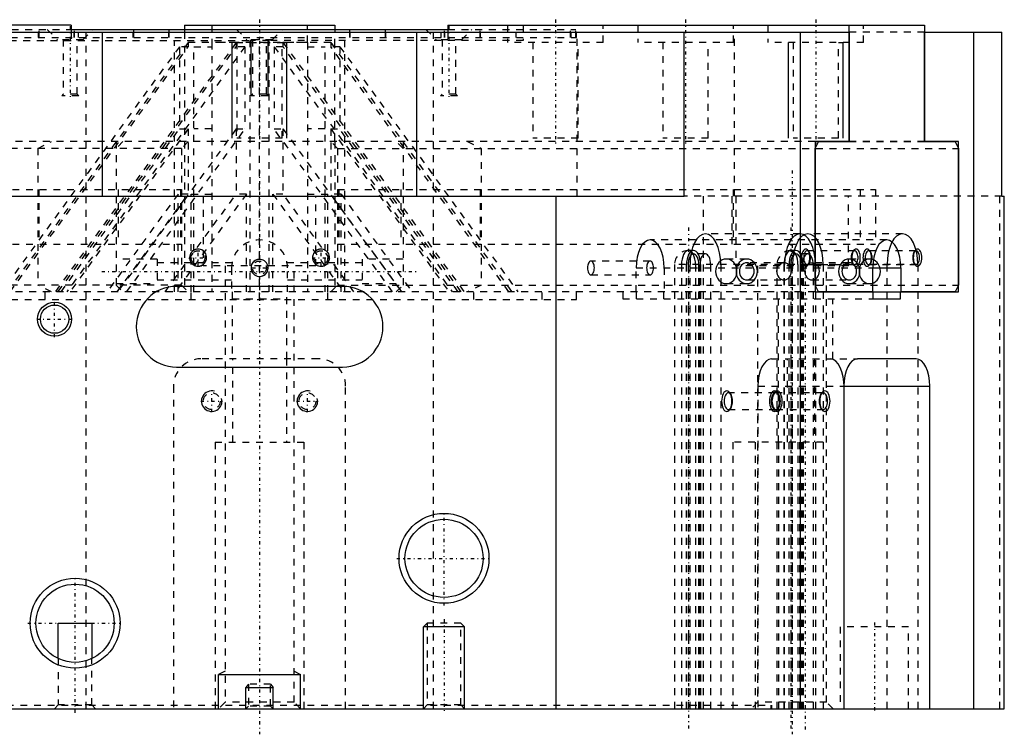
# Model space of a CAD drawing. Extents: x -109 to 109, y -4 to 101.
# Tile 2 of 2: x -35 to 109, y -4 to 101. Entities that reach past the tile are written whole.
import ezdxf

# ---------------------------------------------------------------- set-up
doc = ezdxf.new("R2010")
doc.units = 0
doc.linetypes.add('CENTER', pattern=[1.5, 0.45, -0.5, 0.05, -0.5])
doc.linetypes.add('DASHED', pattern=[2, 1, -1])
for name, color, linetype in [('AM_0', 7, 'CONTINUOUS'), ('AM_2', 5, 'CONTINUOUS'), ('AM_3', 6, 'DASHED'), ('AM_5', 3, 'CONTINUOUS'), ('AM_7', 4, 'CENTER')]:
    doc.layers.add(name, color=color, linetype=linetype)

msp = doc.modelspace()

# ---------------------------------------------------------------- linework, layer by layer
at = {"layer": 'AM_0'}
for p, q in [((-27.58, 100), (-97.3, 100)), ((-27.58, 100), (-27.58, 99)), ((-11, 100), (-11, 99.4)), ((-11, 100), (11, 100)), ((11, 100), (11, 99.4)), ((27.58, 100), (97.3, 100)), ((27.58, 100), (27.58, 99)), ((86.3, 83), (86.3, 100)), ((97.3, 100), (97.3, 83)), ((-86.3, 99), (86.3, 99)), ((-27.58, 99.4), (27.58, 99.4)), ((62.13, 75), (62.13, 99)), ((79.1, 99), (79.1, 0)), ((86.3, 99), (86.3, 83)), ((97.3, 99), (108.63, 99)), ((97.3, 83), (97.3, 99)), ((104.5, 99), (104.5, 0)), ((108.63, 75), (108.63, 99)), ((81.3, 82), (81.8, 83)), ((81.3, 83), (81.3, 61)), ((86.3, 83), (81.3, 83)), ((81.8, 83), (86.3, 83)), ((97.3, 83), (101.8, 83)), ((102.3, 83), (97.3, 83)), ((101.8, 83), (102.3, 82)), ((102.3, 61), (102.3, 83)), ((81.3, 62), (81.3, 82)), ((102.3, 82), (102.3, 62)), ((-62.13, 75), (62.13, 75)), ((43.37, 75), (43.37, 0)), ((108.63, 75), (109, 75)), ((109, 0), (109, 75)), ((89.75, 61), (89.75, 64.5)), ((93.85, 64.5), (93.85, 61)), ((81.8, 61), (81.3, 62)), ((102.3, 62), (101.8, 61)), ((12.15, 61.8), (-12.15, 61.8)), ((81.3, 61), (102.3, 61)), ((89.75, 61), (81.8, 61)), ((89.8, 60), (89.8, 61)), ((93.8, 60), (93.8, 61)), ((101.8, 61), (93.85, 61)), ((89.8, 60), (93.8, 60)), ((96.1, 51.2), (87.5, 51.2)), ((-12.15, 50), (12.15, 50)), ((85.54, 47.2), (85.52, 47.78)), ((85.5, 47.2), (85.5, 0)), ((85.54, 0), (85.54, 47.2)), ((98.1, 0), (98.1, 47.2)), ((-29.46, 12.5), (-24.54, 12.5)), ((-29.46, 7.33), (-29.46, 12.5)), ((-24.54, 12.5), (-24.54, 7.33)), ((-109, 0), (109, 0))]:
    msp.add_line(p, q, dxfattribs=at)
for points in [[(93.85, 64.5), (93.81, 65.3), (93.69, 66.07), (93.5, 66.78), (93.25, 67.4), (92.94, 67.91), (92.58, 68.29), (92.2, 68.52), (91.8, 68.6), (91.4, 68.52), (91.01, 68.29), (90.66, 67.91), (90.35, 67.4), (90.09, 66.78), (89.9, 66.07), (89.79, 65.3), (89.75, 64.5)], [(86.87, 65.09), (86.96, 65.03), (87.05, 65), (87.15, 65), (87.25, 65.04), (87.33, 65.12), (87.41, 65.23), (87.48, 65.37), (87.53, 65.53), (87.57, 65.71), (87.59, 65.9), (87.59, 66.1), (87.57, 66.29), (87.53, 66.47), (87.48, 66.63), (87.41, 66.77), (87.33, 66.88), (87.25, 66.96), (87.15, 67), (87.05, 67), (86.96, 66.97), (86.87, 66.9)], [(95.87, 65.09), (95.96, 65.03), (96.05, 65), (96.15, 65), (96.25, 65.04), (96.33, 65.12), (96.41, 65.23), (96.48, 65.37), (96.53, 65.53), (96.57, 65.71), (96.59, 65.9), (96.59, 66.1), (96.57, 66.29), (96.53, 66.47), (96.48, 66.63), (96.41, 66.77), (96.33, 66.88), (96.25, 66.96), (96.15, 67), (96.05, 67), (95.96, 66.97), (95.87, 66.9)], [(87.5, 51.2), (87.11, 51.12), (86.73, 50.9), (86.39, 50.53), (86.08, 50.03), (85.84, 49.42), (85.65, 48.73), (85.54, 47.98), (85.5, 47.2)], [(98.1, 47.2), (98.06, 47.98), (97.95, 48.73), (97.76, 49.42), (97.51, 50.03), (97.21, 50.53), (96.86, 50.9), (96.49, 51.12), (96.1, 51.2)]]:
    msp.add_lwpolyline(points, dxfattribs=at)
for points in [[(87.3, 67.25), (87.18, 67.23), (87.06, 67.15), (86.95, 67.04), (86.86, 66.88), (86.78, 66.69), (86.72, 66.48), (86.69, 66.24), (86.67, 66), (86.69, 65.76), (86.72, 65.52), (86.78, 65.31), (86.86, 65.12), (86.95, 64.96), (87.06, 64.85), (87.18, 64.77), (87.3, 64.75), (87.42, 64.77), (87.54, 64.85), (87.65, 64.96), (87.74, 65.12), (87.82, 65.31), (87.88, 65.52), (87.91, 65.76), (87.92, 66), (87.91, 66.24), (87.88, 66.48), (87.82, 66.69), (87.74, 66.88), (87.65, 67.04), (87.54, 67.15), (87.42, 67.23)], [(96.3, 67.25), (96.18, 67.23), (96.06, 67.15), (95.95, 67.04), (95.86, 66.88), (95.78, 66.69), (95.72, 66.48), (95.69, 66.24), (95.67, 66), (95.69, 65.76), (95.72, 65.52), (95.78, 65.31), (95.86, 65.12), (95.95, 64.96), (96.06, 64.85), (96.18, 64.77), (96.3, 64.75), (96.42, 64.77), (96.54, 64.85), (96.65, 64.96), (96.74, 65.12), (96.82, 65.31), (96.88, 65.52), (96.91, 65.76), (96.92, 66), (96.91, 66.24), (96.88, 66.48), (96.82, 66.69), (96.74, 66.88), (96.65, 67.04), (96.54, 67.15), (96.42, 67.23)]]:
    msp.add_lwpolyline(points, close=True, dxfattribs=at)
for centre, radius in [((-30, 57), 2.07), ((27, 22), 5.72), ((-27, 12.5), 5.72)]:
    msp.add_circle(centre, radius, dxfattribs=at)
for centre, start, end in [((-12.15, 55.9), 90, 270), ((12.15, 55.9), 270, 90)]:
    msp.add_arc(centre, 5.9, start, end, dxfattribs=at)
at = {"layer": 'AM_2'}
for p, q in [((-23, 75), (-23, 99)), ((-18.42, 99), (-18.42, 99.4)), ((-13.22, 99), (-13.22, 99.4)), ((13.22, 99), (13.22, 99.4)), ((18.42, 99), (18.42, 99.4)), ((23, 75), (23, 99)), ((89.75, 64.5), (93.85, 64.5)), ((85.54, 47.2), (98.1, 47.2))]:
    msp.add_line(p, q, dxfattribs=at)
at = {"layer": 'AM_3'}
for p, q in [((-7, 100), (-7, 97.5)), ((7, 97.5), (7, 100)), ((36.3, 100), (36.3, 97.5)), ((38.58, 100), (38.58, 97.8)), ((50.3, 97.5), (50.3, 100)), ((55.35, 100), (55.35, 97.5)), ((69.35, 97.5), (69.35, 100)), ((74.41, 100), (74.41, 97.5)), ((88.41, 97.5), (88.41, 100)), ((-46.41, 98.2), (46.41, 98.2)), ((-46.3, 99.4), (-27.58, 99.4)), ((-32.33, 98.2), (-32.33, 99)), ((-32.27, 98.2), (-32.27, 99.4)), ((-31.07, 99.4), (-29.57, 97.9)), ((-27.58, 99), (-27.58, 97.8)), ((-27.14, 98.2), (-27.14, 99)), ((-27.08, 98.2), (-27.08, 99.4)), ((-26.54, 99), (-26.54, 98.2)), ((-25.85, 97.9), (-24.35, 99.4)), ((-25.4, 99), (-25.4, 0)), ((-18.48, 98.2), (-18.48, 99)), ((-18.42, 98.2), (-18.42, 99)), ((-13.28, 98.2), (-13.28, 99)), ((-13.22, 98.2), (-13.22, 99)), ((-11, 99.4), (-11, 99)), ((-11, 99), (-11, 83)), ((-3.36, 99.4), (-1.86, 97.9)), ((0, 59.9), (0, 98.2)), ((1.86, 97.9), (3.36, 99.4)), ((11, 99.4), (11, 99)), ((11, 83), (11, 99)), ((13.22, 98.2), (13.22, 99)), ((13.28, 98.2), (13.28, 99)), ((18.42, 98.2), (18.42, 99)), ((18.48, 98.2), (18.48, 99)), ((24.35, 99.4), (25.85, 97.9)), ((25.4, 99), (25.4, 0)), ((26.54, 99), (26.54, 98.2)), ((27.08, 98.2), (27.08, 99.4)), ((27.14, 98.2), (27.14, 99)), ((27.58, 99.4), (46.3, 99.4)), ((27.58, 99), (27.58, 97.8)), ((29.57, 97.9), (31.07, 99.4)), ((32.27, 98.2), (32.27, 99.4)), ((32.33, 98.2), (32.33, 99)), ((37.54, 98.2), (37.54, 99)), ((45.5, 98.2), (45.5, 99.4)), ((45.61, 98.2), (45.61, 99)), ((46.3, 98.2), (46.3, 99.4)), ((46.41, 98.2), (46.41, 99)), ((46.49, 75), (46.49, 99)), ((69.49, 75), (69.49, 99)), ((97.3, 99), (86.3, 99)), ((-38.58, 97.8), (-1.43, 97.8)), ((-11.73, 96.87), (-37.8, 61)), ((-10.43, 97.47), (-36.93, 61)), ((-36.5, 61), (-10.43, 96.87)), ((-3.43, 97.47), (-29.93, 61)), ((-25.85, 97.9), (-29.57, 97.9)), ((-29.5, 61), (-3.43, 96.87)), ((-28.72, 97.9), (-28.72, 89.94)), ((-2.13, 96.87), (-28.2, 61)), ((-26.71, 89.94), (-26.71, 97.9)), ((-12.43, 61), (-12.43, 97.8)), ((-11.73, 96.87), (-11.73, 84.84)), ((-10.43, 96.87), (-11.73, 96.87)), ((-10.43, 97.47), (-10.43, 96.87)), ((-3.43, 97.47), (-10.43, 97.47)), ((-9.6, 61), (-9.6, 96.87)), ((-9.6, 96.87), (-7, 96.87)), ((7, 97.5), (-7, 97.5)), ((-7, 97.47), (-7, 61)), ((-3.43, 97.47), (-3.43, 96.87)), ((-3.43, 97.47), (3.43, 97.47)), ((-2.13, 96.87), (-3.43, 96.87)), ((-3.32, 97.5), (-3.32, 83.5)), ((-2.13, 96.87), (-2.13, 84.84)), ((1.86, 97.9), (-1.86, 97.9)), ((-1.43, 97.8), (-1.43, 61)), ((1.43, 97.8), (-1.43, 97.8)), ((-1.01, 97.9), (-1.01, 89.94)), ((1.01, 89.94), (1.01, 97.9)), ((38.58, 97.8), (1.43, 97.8)), ((1.43, 61), (1.43, 97.8)), ((3.43, 96.87), (2.13, 96.87)), ((2.13, 96.87), (2.13, 84.84)), ((2.13, 96.87), (28.2, 61)), ((3.32, 83.5), (3.32, 97.5)), ((3.43, 97.47), (3.43, 96.87)), ((10.43, 97.47), (3.43, 97.47)), ((3.43, 97.47), (29.93, 61)), ((29.5, 61), (3.43, 96.87)), ((7, 97.47), (7, 61)), ((7, 96.87), (9.6, 96.87)), ((9.6, 61), (9.6, 96.87)), ((10.43, 97.47), (36.93, 61)), ((10.43, 97.47), (10.43, 96.87)), ((11.73, 96.87), (10.43, 96.87)), ((36.5, 61), (10.43, 96.87)), ((11.73, 96.87), (11.73, 84.84)), ((11.73, 96.87), (37.8, 61)), ((12.43, 97.8), (12.43, 61)), ((29.57, 97.9), (25.85, 97.9)), ((26.71, 97.9), (26.71, 89.94)), ((28.72, 89.94), (28.72, 97.9)), ((50.3, 97.5), (36.3, 97.5)), ((39.98, 97.5), (39.98, 83.5)), ((46.62, 83.5), (46.62, 97.5)), ((69.35, 97.5), (55.35, 97.5)), ((59.03, 97.5), (59.03, 83.5)), ((65.68, 83.5), (65.68, 97.5)), ((88.41, 97.5), (74.41, 97.5)), ((78.08, 97.5), (78.08, 83.5)), ((84.73, 83.5), (84.73, 97.5)), ((-28.72, 89.94), (-28.96, 89.7)), ((-26.46, 89.7), (-28.96, 89.7)), ((-26.71, 89.94), (-28.72, 89.94)), ((-26.46, 89.7), (-26.71, 89.94)), ((-1.01, 89.94), (-1.25, 89.7)), ((1.25, 89.7), (-1.25, 89.7)), ((1.01, 89.94), (-1.01, 89.94)), ((1.25, 89.7), (1.01, 89.94)), ((26.71, 89.94), (26.46, 89.7)), ((28.96, 89.7), (26.46, 89.7)), ((28.72, 89.94), (26.71, 89.94)), ((28.96, 89.7), (28.72, 89.94)), ((-29.05, 61), (-11.73, 84.84)), ((-10.43, 84.84), (-27.75, 61)), ((-3.43, 84.84), (-20.75, 61)), ((-19.45, 61), (-2.13, 84.84)), ((-11.73, 84.84), (-10.43, 84.84)), ((-10.43, 84.84), (-10.43, 75.3)), ((-7, 84.84), (-9.6, 84.84)), ((-3.43, 84.84), (-3.43, 75.3)), ((-3.43, 84.84), (-2.13, 84.84)), ((19.45, 61), (2.13, 84.84)), ((2.13, 84.84), (3.43, 84.84)), ((3.43, 84.84), (3.43, 75.3)), ((3.43, 84.84), (20.75, 61)), ((9.6, 84.84), (7, 84.84)), ((10.43, 84.84), (10.43, 75.3)), ((10.43, 84.84), (11.73, 84.84)), ((10.43, 84.84), (27.75, 61)), ((29.05, 61), (11.73, 84.84)), ((81.3, 83), (-81.3, 83)), ((-32.43, 82), (-30.43, 83)), ((-20, 83), (-21, 82)), ((-21, 83), (-21, 61)), ((-10.43, 83), (-11.43, 82)), ((-11, 83), (-11, 61)), ((3.32, 83.5), (-3.32, 83.5)), ((11.43, 82), (10.43, 83)), ((11, 83), (11, 61)), ((21, 82), (20, 83)), ((21, 83), (21, 61)), ((30.43, 83), (32.43, 82)), ((46.62, 83.5), (39.98, 83.5)), ((65.68, 83.5), (59.03, 83.5)), ((84.73, 83.5), (78.08, 83.5)), ((86.3, 83), (97.3, 83)), ((97.3, 83), (86.3, 83)), ((-11.43, 82), (-102.3, 82)), ((-32.43, 82), (-32.43, 62)), ((-11.43, 82), (-11.43, 62)), ((11.43, 82), (102.3, 82)), ((11.43, 82), (11.43, 62)), ((32.43, 82), (32.43, 62)), ((-90.17, 76), (-11.43, 76)), ((-32.28, 76), (-32.28, 68)), ((-11.93, 75.3), (-22.32, 61)), ((-20.82, 61), (-10.43, 75.3)), ((-20.7, 76), (-20.7, 68)), ((-13.82, 61), (-3.43, 75.3)), ((-1.93, 75.3), (-12.32, 61)), ((-11.93, 61), (-11.93, 75.3)), ((-10.43, 75.3), (-11.93, 75.3)), ((-11.58, 76), (-11.58, 68)), ((-10, 61), (-10, 75.3)), ((-10, 75.3), (-7, 75.3)), ((-8.25, 75), (-8.25, 64.8)), ((-1.93, 75.3), (-3.43, 75.3)), ((-1.93, 61), (-1.93, 75.3)), ((1.93, 61), (1.93, 75.3)), ((3.43, 75.3), (1.93, 75.3)), ((1.93, 75.3), (12.32, 61)), ((13.82, 61), (3.43, 75.3)), ((7, 75.3), (10, 75.3)), ((8.25, 64.8), (8.25, 75)), ((10, 61), (10, 75.3)), ((11.93, 75.3), (10.43, 75.3)), ((20.82, 61), (10.43, 75.3)), ((11.43, 76), (90.17, 76)), ((11.58, 76), (11.58, 68)), ((11.93, 61), (11.93, 75.3)), ((11.93, 75.3), (22.32, 61)), ((20.7, 76), (20.7, 68)), ((32.28, 76), (32.28, 68)), ((108.63, 75), (62.13, 75)), ((64.92, 75), (64.92, 0)), ((69.17, 68), (69.17, 76)), ((69.32, 76), (69.32, 68)), ((69.69, 75), (69.69, 64.8)), ((86.19, 64.8), (86.19, 75)), ((87.92, 76), (87.92, 68)), ((90.17, 76), (90.17, 68)), ((108.29, 75), (108.29, 0)), ((79.1, 69.5), (65.25, 69.5)), ((94.1, 69.5), (80.25, 69.5)), ((-90.17, 68), (-11.43, 68)), ((11.43, 68), (90.17, 68)), ((91.8, 68.6), (57.16, 68.6)), ((63.51, 67.05), (62.78, 67.05)), ((65.25, 66.55), (63.51, 66.55)), ((78.51, 67.05), (77.78, 67.05)), ((80.25, 66.55), (78.51, 66.55)), ((87.09, 67.01), (80.15, 67.01)), ((80.44, 66.82), (80.3, 67.02)), ((86.94, 67.02), (86.8, 66.82)), ((96.09, 67.01), (89.15, 67.01)), ((89.44, 66.82), (89.3, 67.02)), ((95.94, 67.02), (95.8, 66.82)), ((-15, 65.8), (-21, 65.8)), ((-15, 65.8), (-15, 62.2)), ((-4.03, 65.25), (-15, 65.25)), ((15, 65.25), (4.03, 65.25)), ((21, 65.8), (15, 65.8)), ((15, 65.8), (15, 62.2)), ((57.16, 65.51), (48.5, 65.51)), ((96.35, 65), (60.73, 65)), ((60.73, 65), (60.73, 0)), ((61.75, 65), (61.75, 0)), ((62.49, 0), (62.49, 65)), ((62.74, 65), (62.74, 0)), ((63, 0), (63, 65)), ((63.8, 65), (63.8, 0)), ((64.29, 0), (64.29, 65)), ((64.47, 0), (64.47, 65)), ((64.54, 65), (64.54, 0)), ((66.02, 65), (66.02, 0)), ((67.5, 65), (67.5, 0)), ((71.31, 65.8), (68.31, 65.8)), ((76.79, 65.25), (71.31, 65.25)), ((75.73, 65), (75.73, 0)), ((76.75, 65), (76.75, 0)), ((76.85, 0), (76.85, 65)), ((77.49, 0), (77.49, 65)), ((77.74, 65), (77.74, 0)), ((78, 0), (78, 65)), ((78.8, 65), (78.8, 0)), ((79.29, 0), (79.29, 65)), ((79.47, 0), (79.47, 65)), ((79.54, 65), (79.54, 0)), ((80.15, 64.99), (87.09, 64.99)), ((80.3, 64.98), (80.44, 65.18)), ((86.31, 65.25), (80.83, 65.25)), ((81.02, 65), (81.02, 0)), ((81.35, 65), (81.35, 0)), ((82.5, 65), (82.5, 0)), ((89.31, 65.8), (86.31, 65.8)), ((86.8, 65.18), (86.94, 64.98)), ((89.15, 64.99), (96.09, 64.99)), ((89.3, 64.98), (89.44, 65.18)), ((91.85, 0), (91.85, 65)), ((95.8, 65.18), (95.94, 64.98)), ((96.35, 65), (96.35, 0)), ((8.25, 64.8), (-8.25, 64.8)), ((-5.05, 64.8), (-5.05, 0.95)), ((-4.1, 64.5), (-4.1, 61)), ((4.1, 61), (4.1, 64.5)), ((5.05, 0.95), (5.05, 64.8)), ((48.5, 63.49), (57.16, 63.49)), ((55.11, 61), (55.11, 64.5)), ((55.11, 64.5), (89.75, 64.5)), ((59.21, 64.5), (59.21, 61)), ((86.19, 64.8), (69.69, 64.8)), ((72.89, 64.8), (72.89, 0.95)), ((83, 0.95), (83, 64.8)), ((-11.43, 62), (-102.3, 62)), ((-30.43, 61), (-32.43, 62)), ((-21, 62.2), (-15, 62.2)), ((-21, 62), (-20, 61)), ((-15, 62.75), (-4.1, 62.75)), ((-11.43, 62), (-10.43, 61)), ((4.1, 62.75), (15, 62.75)), ((10.43, 61), (11.43, 62)), ((11.43, 62), (102.3, 62)), ((15, 62.2), (21, 62.2)), ((20, 61), (21, 62)), ((32.43, 62), (30.43, 61)), ((68.31, 62.2), (71.31, 62.2)), ((71.31, 62.75), (76.76, 62.75)), ((80.86, 62.75), (86.31, 62.75)), ((86.31, 62.2), (89.31, 62.2)), ((81.3, 61), (-81.3, 61)), ((-31.37, 59.9), (-31.37, 61)), ((-10, 59.9), (-10, 61)), ((-4, 61), (-4, 51.2)), ((4, 51.2), (4, 61)), ((10, 59.9), (10, 61)), ((31.37, 59.9), (31.37, 61)), ((41.37, 59.9), (41.37, 61)), ((46.37, 59.9), (46.37, 61)), ((53.16, 61), (53.16, 60)), ((55.16, 60), (55.16, 61)), ((59.16, 60), (59.16, 61)), ((-46.37, 59.9), (46.37, 59.9)), ((-4, 60), (4, 60)), ((53.16, 60), (89.8, 60)), ((75.89, 60), (75.89, 39)), ((83.89, 51.2), (83.89, 60)), ((8.6, 51.2), (-8.6, 51.2)), ((-3.93, 39), (-3.93, 51.2)), ((3.93, 51.2), (3.93, 39)), ((74.94, 51.2), (87.5, 51.2)), ((77.28, 39), (77.28, 51.2)), ((81.21, 51.2), (81.21, 39)), ((-12.6, 47.2), (-12.6, 0)), ((12.6, 0), (12.6, 47.2)), ((75.51, 46.23), (68.61, 46.23)), ((68.97, 46), (68.81, 46.22)), ((72.94, 47.2), (72.94, 0)), ((72.94, 47.2), (85.5, 47.2)), ((75.31, 46.22), (75.15, 46)), ((82.51, 46.23), (75.61, 46.23)), ((75.97, 46), (75.81, 46.22)), ((82.31, 46.22), (82.15, 46)), ((68.61, 43.77), (75.51, 43.77)), ((68.81, 43.78), (68.97, 44)), ((75.15, 44), (75.31, 43.78)), ((75.61, 43.77), (82.51, 43.77)), ((75.81, 43.78), (75.97, 44)), ((82.15, 44), (82.31, 43.78)), ((-6.5, 39), (6.5, 39)), ((-6.5, 39), (-6.5, 0)), ((6.5, 39), (6.5, 0)), ((69.28, 39), (69.28, 0)), ((82.49, 39), (69.28, 39)), ((72.53, 39), (72.53, 0)), ((75.99, 0), (75.99, 39)), ((79.03, 39), (79.03, 0)), ((82.49, 39), (82.49, 0)), ((24.54, 12.5), (24.54, 0.54)), ((29.46, 12.5), (24.54, 12.5)), ((29.46, 0.54), (29.46, 12.5)), ((85, 12), (85, 0)), ((95, 12), (85, 12)), ((95, 0), (95, 12)), ((-29.46, 7.33), (-29.46, 0.54)), ((-24.54, 0.54), (-24.54, 7.33)), ((-1.62, 3.6), (-1.62, 0.38)), ((1.62, 3.6), (-1.62, 3.6)), ((1.62, 0.38), (1.62, 3.6)), ((-75, 0.5), (75, 0.5)), ((-29.46, 0.54), (-30, 0)), ((-24.54, 0.54), (-29.46, 0.54)), ((-24, 0), (-24.54, 0.54)), ((-5.05, 0.95), (-6, 0)), ((5.05, 0.95), (-5.05, 0.95)), ((-1.62, 0.38), (-2, 0)), ((1.62, 0.38), (-1.62, 0.38)), ((2, 0), (1.62, 0.38)), ((6, 0), (5.05, 0.95)), ((24.54, 0.54), (24, 0)), ((29.46, 0.54), (24.54, 0.54)), ((30, 0), (29.46, 0.54)), ((72.89, 0.95), (71.94, 0)), ((83, 0.95), (72.89, 0.95)), ((74.9, 0), (74.9, 0.5)), ((75, 0), (75, 0.5)), ((83.94, 0), (83, 0.95))]:
    msp.add_line(p, q, dxfattribs=at)
for points in [[(67.5, 65), (67.45, 65.88), (67.32, 66.72), (67.12, 67.5), (66.84, 68.18), (66.5, 68.74), (66.11, 69.16), (65.69, 69.41), (65.25, 69.5), (64.81, 69.41), (64.39, 69.16), (64, 68.74), (63.66, 68.18), (63.38, 67.5), (63.17, 66.72), (63.04, 65.88), (63, 65)], [(81.35, 65), (81.31, 65.88), (81.18, 66.72), (80.97, 67.5), (80.69, 68.18), (80.35, 68.74), (79.96, 69.16), (79.54, 69.41), (79.1, 69.5), (78.66, 69.41), (78.24, 69.16), (77.85, 68.74), (77.51, 68.18), (77.23, 67.5), (77.02, 66.72), (76.9, 65.88), (76.85, 65)], [(82.5, 65), (82.45, 65.88), (82.32, 66.72), (82.12, 67.5), (81.84, 68.18), (81.5, 68.74), (81.11, 69.16), (80.69, 69.41), (80.25, 69.5), (79.81, 69.41), (79.39, 69.16), (79, 68.74), (78.66, 68.18), (78.38, 67.5), (78.17, 66.72), (78.04, 65.88), (78, 65)], [(96.35, 65), (96.31, 65.88), (96.18, 66.72), (95.97, 67.5), (95.69, 68.18), (95.35, 68.74), (94.96, 69.16), (94.54, 69.41), (94.1, 69.5), (93.66, 69.41), (93.24, 69.16), (92.85, 68.74), (92.51, 68.18), (92.23, 67.5), (92.02, 66.72), (91.9, 65.88), (91.85, 65)], [(59.21, 64.5), (59.17, 65.3), (59.05, 66.07), (58.86, 66.78), (58.61, 67.4), (58.3, 67.91), (57.94, 68.29), (57.56, 68.52), (57.16, 68.6), (56.76, 68.52), (56.37, 68.29), (56.02, 67.91), (55.71, 67.4), (55.45, 66.78), (55.26, 66.07), (55.15, 65.3), (55.11, 64.5)], [(63.8, 65), (63.78, 65.4), (63.72, 65.78), (63.63, 66.14), (63.5, 66.45), (63.35, 66.7), (63.17, 66.89), (62.98, 67.01), (62.78, 67.05), (62.58, 67.01), (62.39, 66.89), (62.21, 66.7), (62.05, 66.45), (61.93, 66.14), (61.83, 65.78), (61.77, 65.4), (61.75, 65)], [(64.54, 65), (64.52, 65.4), (64.46, 65.78), (64.37, 66.14), (64.24, 66.45), (64.08, 66.7), (63.91, 66.89), (63.71, 67.01), (63.51, 67.05), (63.31, 67.01), (63.12, 66.89), (62.94, 66.7), (62.79, 66.45), (62.66, 66.14), (62.57, 65.78), (62.51, 65.4), (62.49, 65)], [(64.29, 65), (64.27, 65.3), (64.23, 65.59), (64.16, 65.86), (64.06, 66.1), (63.94, 66.29), (63.81, 66.43), (63.67, 66.52), (63.51, 66.55), (63.36, 66.52), (63.22, 66.43), (63.08, 66.29), (62.97, 66.1), (62.87, 65.86), (62.8, 65.59), (62.75, 65.3), (62.74, 65)], [(66.02, 65), (66.01, 65.3), (65.96, 65.59), (65.89, 65.86), (65.79, 66.1), (65.68, 66.29), (65.54, 66.43), (65.4, 66.52), (65.25, 66.55), (65.09, 66.52), (64.95, 66.43), (64.82, 66.29), (64.7, 66.1), (64.6, 65.86), (64.53, 65.59), (64.49, 65.3), (64.47, 65)], [(78.8, 65), (78.78, 65.4), (78.72, 65.78), (78.63, 66.14), (78.5, 66.45), (78.35, 66.7), (78.17, 66.89), (77.98, 67.01), (77.78, 67.05), (77.58, 67.01), (77.39, 66.89), (77.21, 66.7), (77.05, 66.45), (76.93, 66.14), (76.83, 65.78), (76.77, 65.4), (76.75, 65)], [(79.54, 65), (79.52, 65.4), (79.46, 65.78), (79.37, 66.14), (79.24, 66.45), (79.08, 66.7), (78.91, 66.89), (78.71, 67.01), (78.51, 67.05), (78.31, 67.01), (78.12, 66.89), (77.94, 66.7), (77.79, 66.45), (77.66, 66.14), (77.57, 65.78), (77.51, 65.4), (77.49, 65)], [(79.29, 65), (79.27, 65.3), (79.23, 65.59), (79.16, 65.86), (79.06, 66.1), (78.94, 66.29), (78.81, 66.43), (78.67, 66.52), (78.51, 66.55), (78.36, 66.52), (78.22, 66.43), (78.08, 66.29), (77.97, 66.1), (77.87, 65.86), (77.8, 65.59), (77.75, 65.3), (77.74, 65)], [(81.02, 65), (81.01, 65.3), (80.96, 65.59), (80.89, 65.86), (80.79, 66.1), (80.68, 66.29), (80.54, 66.43), (80.4, 66.52), (80.25, 66.55), (80.09, 66.52), (79.95, 66.43), (79.82, 66.29), (79.7, 66.1), (79.6, 65.86), (79.53, 65.59), (79.49, 65.3), (79.47, 65)], [(86.87, 66.9), (86.78, 66.8), (86.71, 66.66), (86.65, 66.49), (86.61, 66.3), (86.59, 66.1), (86.59, 65.9), (86.61, 65.7), (86.65, 65.51), (86.71, 65.34), (86.78, 65.2), (86.87, 65.09)], [(95.87, 66.9), (95.78, 66.8), (95.71, 66.66), (95.65, 66.49), (95.61, 66.3), (95.59, 66.1), (95.59, 65.9), (95.61, 65.7), (95.65, 65.51), (95.71, 65.34), (95.78, 65.2), (95.87, 65.09)], [(75.77, 64.5), (75.7, 64.26), (75.68, 64.02), (75.69, 63.77), (75.75, 63.53), (75.85, 63.32), (75.99, 63.12), (76.15, 62.96), (76.34, 62.85), (76.55, 62.77), (76.76, 62.75), (76.97, 62.77), (77.18, 62.85), (77.36, 62.96), (77.53, 63.12), (77.66, 63.32), (77.76, 63.53), (77.82, 63.77), (77.84, 64.02), (77.82, 64.26), (77.75, 64.5)], [(79.87, 64.5), (79.8, 64.26), (79.78, 64.02), (79.79, 63.77), (79.85, 63.53), (79.95, 63.32), (80.09, 63.12), (80.25, 62.96), (80.44, 62.85), (80.65, 62.77), (80.86, 62.75), (81.07, 62.77), (81.28, 62.85), (81.46, 62.96), (81.63, 63.12), (81.76, 63.32), (81.86, 63.53), (81.92, 63.77), (81.94, 64.02), (81.92, 64.26), (81.85, 64.5)], [(74.94, 51.2), (74.55, 51.12), (74.18, 50.9), (73.83, 50.53), (73.53, 50.03), (73.28, 49.42), (73.09, 48.73), (72.98, 47.98), (72.94, 47.2)], [(85.52, 47.78), (85.42, 48.57), (85.24, 49.3), (85, 49.95), (84.69, 50.48), (84.33, 50.87), (83.95, 51.12), (83.54, 51.2)]]:
    msp.add_lwpolyline(points, dxfattribs=at)
for points in [[(79.94, 67.25), (79.82, 67.23), (79.7, 67.15), (79.59, 67.04), (79.5, 66.88), (79.42, 66.69), (79.36, 66.48), (79.32, 66.24), (79.31, 66), (79.32, 65.76), (79.36, 65.52), (79.42, 65.31), (79.5, 65.12), (79.59, 64.96), (79.7, 64.85), (79.82, 64.77), (79.94, 64.75), (80.06, 64.77), (80.18, 64.85), (80.28, 64.96), (80.38, 65.12), (80.46, 65.31), (80.51, 65.52), (80.55, 65.76), (80.56, 66), (80.55, 66.24), (80.51, 66.48), (80.46, 66.69), (80.38, 66.88), (80.28, 67.04), (80.18, 67.15), (80.06, 67.23)], [(80.15, 67.01), (80.05, 66.99), (79.96, 66.93), (79.87, 66.84), (79.79, 66.71), (79.73, 66.56), (79.68, 66.39), (79.65, 66.2), (79.65, 66), (79.65, 65.8), (79.68, 65.61), (79.73, 65.44), (79.79, 65.29), (79.87, 65.16), (79.96, 65.07), (80.05, 65.01), (80.15, 64.99), (80.25, 65.01), (80.34, 65.07), (80.43, 65.16), (80.5, 65.29), (80.57, 65.44), (80.61, 65.61), (80.64, 65.8), (80.65, 66), (80.64, 66.2), (80.61, 66.39), (80.57, 66.56), (80.5, 66.71), (80.43, 66.84), (80.34, 66.93), (80.25, 66.99)], [(88.94, 67.25), (88.82, 67.23), (88.7, 67.15), (88.59, 67.04), (88.5, 66.88), (88.42, 66.69), (88.36, 66.48), (88.32, 66.24), (88.31, 66), (88.32, 65.76), (88.36, 65.52), (88.42, 65.31), (88.5, 65.12), (88.59, 64.96), (88.7, 64.85), (88.82, 64.77), (88.94, 64.75), (89.06, 64.77), (89.18, 64.85), (89.28, 64.96), (89.38, 65.12), (89.46, 65.31), (89.51, 65.52), (89.55, 65.76), (89.56, 66), (89.55, 66.24), (89.51, 66.48), (89.46, 66.69), (89.38, 66.88), (89.28, 67.04), (89.18, 67.15), (89.06, 67.23)], [(89.15, 67.01), (89.05, 66.99), (88.96, 66.93), (88.87, 66.84), (88.79, 66.71), (88.73, 66.56), (88.68, 66.39), (88.65, 66.2), (88.65, 66), (88.65, 65.8), (88.68, 65.61), (88.73, 65.44), (88.79, 65.29), (88.87, 65.16), (88.96, 65.07), (89.05, 65.01), (89.15, 64.99), (89.25, 65.01), (89.34, 65.07), (89.43, 65.16), (89.5, 65.29), (89.57, 65.44), (89.61, 65.61), (89.64, 65.8), (89.65, 66), (89.64, 66.2), (89.61, 66.39), (89.57, 66.56), (89.5, 66.71), (89.43, 66.84), (89.34, 66.93), (89.25, 66.99)], [(48.5, 65.51), (48.4, 65.49), (48.3, 65.43), (48.22, 65.34), (48.14, 65.21), (48.08, 65.06), (48.03, 64.89), (48, 64.7), (47.99, 64.5), (48, 64.3), (48.03, 64.11), (48.08, 63.94), (48.14, 63.79), (48.22, 63.66), (48.3, 63.57), (48.4, 63.51), (48.5, 63.49), (48.6, 63.51), (48.69, 63.57), (48.78, 63.66), (48.85, 63.79), (48.92, 63.94), (48.96, 64.11), (48.99, 64.3), (49, 64.5), (48.99, 64.7), (48.96, 64.89), (48.92, 65.06), (48.85, 65.21), (48.78, 65.34), (48.69, 65.43), (48.6, 65.49)], [(57.16, 63.49), (57.26, 63.51), (57.35, 63.57), (57.44, 63.66), (57.51, 63.79), (57.58, 63.94), (57.62, 64.11), (57.65, 64.3), (57.66, 64.5), (57.65, 64.7), (57.62, 64.89), (57.58, 65.06), (57.51, 65.21), (57.44, 65.34), (57.35, 65.43), (57.26, 65.49), (57.16, 65.51), (57.06, 65.49), (56.97, 65.43), (56.88, 65.34), (56.8, 65.21), (56.74, 65.06), (56.69, 64.89), (56.66, 64.7), (56.65, 64.5), (56.66, 64.3), (56.69, 64.11), (56.74, 63.94), (56.8, 63.79), (56.88, 63.66), (56.97, 63.57), (57.06, 63.51)], [(68.31, 65.8), (68, 65.77), (67.71, 65.66), (67.44, 65.5), (67.21, 65.27), (67.01, 65), (66.87, 64.69), (66.78, 64.35), (66.75, 64), (66.78, 63.65), (66.87, 63.31), (67.01, 63), (67.21, 62.73), (67.44, 62.5), (67.71, 62.34), (68, 62.23), (68.31, 62.2), (68.61, 62.23), (68.9, 62.34), (69.17, 62.5), (69.41, 62.73), (69.6, 63), (69.75, 63.31), (69.84, 63.65), (69.87, 64), (69.84, 64.35), (69.75, 64.69), (69.6, 65), (69.41, 65.27), (69.17, 65.5), (68.9, 65.66), (68.61, 65.77)], [(71.31, 65.8), (71, 65.77), (70.71, 65.66), (70.44, 65.5), (70.21, 65.27), (70.01, 65), (69.87, 64.69), (69.78, 64.35), (69.75, 64), (69.78, 63.65), (69.87, 63.31), (70.01, 63), (70.21, 62.73), (70.44, 62.5), (70.71, 62.34), (71, 62.23), (71.31, 62.2), (71.61, 62.23), (71.9, 62.34), (72.17, 62.5), (72.41, 62.73), (72.6, 63), (72.75, 63.31), (72.84, 63.65), (72.87, 64), (72.84, 64.35), (72.75, 64.69), (72.6, 65), (72.41, 65.27), (72.17, 65.5), (71.9, 65.66), (71.61, 65.77)], [(71.31, 65.25), (71.1, 65.23), (70.89, 65.15), (70.71, 65.04), (70.54, 64.88), (70.41, 64.69), (70.31, 64.48), (70.25, 64.24), (70.23, 64), (70.25, 63.76), (70.31, 63.52), (70.41, 63.31), (70.54, 63.12), (70.71, 62.96), (70.89, 62.85), (71.1, 62.77), (71.31, 62.75), (71.52, 62.77), (71.72, 62.85), (71.91, 62.96), (72.07, 63.12), (72.21, 63.31), (72.31, 63.52), (72.37, 63.76), (72.39, 64), (72.37, 64.24), (72.31, 64.48), (72.21, 64.69), (72.07, 64.88), (71.91, 65.04), (71.72, 65.15), (71.52, 65.23)], [(86.31, 65.8), (86, 65.77), (85.71, 65.66), (85.44, 65.5), (85.21, 65.27), (85.01, 65), (84.87, 64.69), (84.78, 64.35), (84.75, 64), (84.78, 63.65), (84.87, 63.31), (85.01, 63), (85.21, 62.73), (85.44, 62.5), (85.71, 62.34), (86, 62.23), (86.31, 62.2), (86.61, 62.23), (86.9, 62.34), (87.17, 62.5), (87.41, 62.73), (87.6, 63), (87.75, 63.31), (87.84, 63.65), (87.87, 64), (87.84, 64.35), (87.75, 64.69), (87.6, 65), (87.41, 65.27), (87.17, 65.5), (86.9, 65.66), (86.61, 65.77)], [(86.31, 65.25), (86.1, 65.23), (85.89, 65.15), (85.71, 65.04), (85.54, 64.88), (85.41, 64.69), (85.31, 64.48), (85.25, 64.24), (85.23, 64), (85.25, 63.76), (85.31, 63.52), (85.41, 63.31), (85.54, 63.12), (85.71, 62.96), (85.89, 62.85), (86.1, 62.77), (86.31, 62.75), (86.52, 62.77), (86.72, 62.85), (86.91, 62.96), (87.07, 63.12), (87.21, 63.31), (87.31, 63.52), (87.37, 63.76), (87.39, 64), (87.37, 64.24), (87.31, 64.48), (87.21, 64.69), (87.07, 64.88), (86.91, 65.04), (86.72, 65.15), (86.52, 65.23)], [(89.31, 65.8), (89, 65.77), (88.71, 65.66), (88.44, 65.5), (88.21, 65.27), (88.01, 65), (87.87, 64.69), (87.78, 64.35), (87.75, 64), (87.78, 63.65), (87.87, 63.31), (88.01, 63), (88.21, 62.73), (88.44, 62.5), (88.71, 62.34), (89, 62.23), (89.31, 62.2), (89.61, 62.23), (89.9, 62.34), (90.17, 62.5), (90.41, 62.73), (90.6, 63), (90.75, 63.31), (90.84, 63.65), (90.87, 64), (90.84, 64.35), (90.75, 64.69), (90.6, 65), (90.41, 65.27), (90.17, 65.5), (89.9, 65.66), (89.61, 65.77)], [(68.38, 46.5), (68.23, 46.47), (68.09, 46.39), (67.96, 46.25), (67.85, 46.06), (67.76, 45.83), (67.69, 45.57), (67.64, 45.29), (67.63, 45), (67.64, 44.71), (67.69, 44.43), (67.76, 44.17), (67.85, 43.94), (67.96, 43.75), (68.09, 43.61), (68.23, 43.53), (68.38, 43.5), (68.53, 43.53), (68.67, 43.61), (68.8, 43.75), (68.91, 43.94), (69, 44.17), (69.07, 44.43), (69.12, 44.71), (69.13, 45), (69.12, 45.29), (69.07, 45.57), (69, 45.83), (68.91, 46.06), (68.8, 46.25), (68.67, 46.39), (68.53, 46.47)], [(68.61, 46.23), (68.49, 46.21), (68.38, 46.14), (68.27, 46.02), (68.18, 45.87), (68.1, 45.68), (68.05, 45.47), (68.01, 45.24), (68, 45), (68.01, 44.76), (68.05, 44.53), (68.1, 44.32), (68.18, 44.13), (68.27, 43.98), (68.38, 43.86), (68.49, 43.79), (68.61, 43.77), (68.73, 43.79), (68.85, 43.86), (68.96, 43.98), (69.05, 44.13), (69.13, 44.32), (69.18, 44.53), (69.22, 44.76), (69.23, 45), (69.22, 45.24), (69.18, 45.47), (69.13, 45.68), (69.05, 45.87), (68.96, 46.02), (68.85, 46.14), (68.73, 46.21)], [(75.38, 46.5), (75.23, 46.47), (75.09, 46.39), (74.96, 46.25), (74.85, 46.06), (74.76, 45.83), (74.69, 45.57), (74.64, 45.29), (74.63, 45), (74.64, 44.71), (74.69, 44.43), (74.76, 44.17), (74.85, 43.94), (74.96, 43.75), (75.09, 43.61), (75.23, 43.53), (75.38, 43.5), (75.53, 43.53), (75.67, 43.61), (75.8, 43.75), (75.91, 43.94), (76, 44.17), (76.07, 44.43), (76.12, 44.71), (76.13, 45), (76.12, 45.29), (76.07, 45.57), (76, 45.83), (75.91, 46.06), (75.8, 46.25), (75.67, 46.39), (75.53, 46.47)], [(75.51, 46.23), (75.39, 46.21), (75.27, 46.14), (75.17, 46.02), (75.07, 45.87), (75, 45.68), (74.94, 45.47), (74.9, 45.24), (74.89, 45), (74.9, 44.76), (74.94, 44.53), (75, 44.32), (75.07, 44.13), (75.17, 43.98), (75.27, 43.86), (75.39, 43.79), (75.51, 43.77), (75.63, 43.79), (75.74, 43.86), (75.85, 43.98), (75.94, 44.13), (76.02, 44.32), (76.08, 44.53), (76.11, 44.76), (76.12, 45), (76.11, 45.24), (76.08, 45.47), (76.02, 45.68), (75.94, 45.87), (75.85, 46.02), (75.74, 46.14), (75.63, 46.21)], [(75.74, 46.5), (75.6, 46.47), (75.45, 46.39), (75.32, 46.25), (75.21, 46.06), (75.12, 45.83), (75.05, 45.57), (75.01, 45.29), (74.99, 45), (75.01, 44.71), (75.05, 44.43), (75.12, 44.17), (75.21, 43.94), (75.32, 43.75), (75.45, 43.61), (75.6, 43.53), (75.74, 43.5), (75.89, 43.53), (76.03, 43.61), (76.16, 43.75), (76.27, 43.94), (76.36, 44.17), (76.43, 44.43), (76.48, 44.71), (76.49, 45), (76.48, 45.29), (76.43, 45.57), (76.36, 45.83), (76.27, 46.06), (76.16, 46.25), (76.03, 46.39), (75.89, 46.47)], [(75.61, 46.23), (75.49, 46.21), (75.38, 46.14), (75.27, 46.02), (75.18, 45.87), (75.1, 45.68), (75.05, 45.47), (75.01, 45.24), (75, 45), (75.01, 44.76), (75.05, 44.53), (75.1, 44.32), (75.18, 44.13), (75.27, 43.98), (75.38, 43.86), (75.49, 43.79), (75.61, 43.77), (75.73, 43.79), (75.85, 43.86), (75.96, 43.98), (76.05, 44.13), (76.13, 44.32), (76.18, 44.53), (76.22, 44.76), (76.23, 45), (76.22, 45.24), (76.18, 45.47), (76.13, 45.68), (76.05, 45.87), (75.96, 46.02), (75.85, 46.14), (75.73, 46.21)], [(82.51, 46.23), (82.39, 46.21), (82.27, 46.14), (82.17, 46.02), (82.07, 45.87), (82, 45.68), (81.94, 45.47), (81.9, 45.24), (81.89, 45), (81.9, 44.76), (81.94, 44.53), (82, 44.32), (82.07, 44.13), (82.17, 43.98), (82.27, 43.86), (82.39, 43.79), (82.51, 43.77), (82.63, 43.79), (82.74, 43.86), (82.85, 43.98), (82.94, 44.13), (83.02, 44.32), (83.08, 44.53), (83.11, 44.76), (83.12, 45), (83.11, 45.24), (83.08, 45.47), (83.02, 45.68), (82.94, 45.87), (82.85, 46.02), (82.74, 46.14), (82.63, 46.21)], [(82.74, 46.5), (82.6, 46.47), (82.45, 46.39), (82.32, 46.25), (82.21, 46.06), (82.12, 45.83), (82.05, 45.57), (82.01, 45.29), (81.99, 45), (82.01, 44.71), (82.05, 44.43), (82.12, 44.17), (82.21, 43.94), (82.32, 43.75), (82.45, 43.61), (82.6, 43.53), (82.74, 43.5), (82.89, 43.53), (83.03, 43.61), (83.16, 43.75), (83.27, 43.94), (83.36, 44.17), (83.43, 44.43), (83.48, 44.71), (83.49, 45), (83.48, 45.29), (83.43, 45.57), (83.36, 45.83), (83.27, 46.06), (83.16, 46.25), (83.03, 46.39), (82.89, 46.47)]]:
    msp.add_lwpolyline(points, close=True, dxfattribs=at)
for points in [[(76.79, 65.25, 0), (76.59, 65.23, 0), (76.25, 65.09, 0), (75.95, 64.83, 0), (75.77, 64.5, 0)], [(77.75, 64.5, 0), (77.56, 64.85, 0), (77.29, 65.1, 0), (76.96, 65.24, 0), (76.79, 65.25, 0)], [(79.87, 64.5, 0), (80.06, 64.85, 0), (80.24, 65.04, 0)], [(80.37, 65.13, 0), (80.66, 65.24, 0), (80.82, 65.25, 0)], [(80.82, 65.25, 0), (81.02, 65.23, 0), (81.37, 65.09, 0), (81.66, 64.83, 0), (81.85, 64.5, 0)]]:
    msp.add_polyline3d(points, dxfattribs=at)
for centre, radius in [((-9, 66), 1.01), ((9, 66), 1.01), ((0, 64.5), 1.01), ((-7, 45), 1.23), ((7, 45), 1.23)]:
    msp.add_circle(centre, radius, dxfattribs=at)
for centre, radius, start, end in [((0, 64.5), 4.1, 0, 180), ((62.78, 65), 2.05, 90, 180), ((77.78, 65), 2.05, 90, 180), ((-8.6, 47.2), 4, 90, 180), ((8.6, 47.2), 4, 0, 90)]:
    msp.add_arc(centre, radius, start, end, dxfattribs=at)
at = {"layer": 'AM_5'}
for p, q in [((-4, 83.5), (-4, 97.5)), ((-3.32, 97.5), (-4, 97.5)), ((-1.25, 89.7), (-1.25, 97.9)), ((-1.01, 97.9), (-1.25, 97.9)), ((1.01, 97.9), (1.25, 97.9)), ((1.25, 89.7), (1.25, 97.9)), ((3.32, 97.5), (4, 97.5)), ((4, 83.5), (4, 97.5)), ((77.41, 83.5), (77.41, 97.5)), ((78.08, 97.5), (77.41, 97.5)), ((84.73, 97.5), (85.41, 97.5)), ((85.41, 83.5), (85.41, 97.5)), ((24.54, 12.5), (24, 12)), ((30, 12), (24, 12)), ((24, 0), (24, 12)), ((29.46, 12.5), (30, 12)), ((30, 0), (30, 12)), ((-5.05, 5.5), (-6, 5)), ((-6, 0), (-6, 5)), ((-6, 5), (6, 5)), ((5.05, 5.5), (6, 5)), ((6, 0), (6, 5)), ((-1.62, 3.6), (-2, 3.1)), ((-2, 0), (-2, 3.1)), ((-2, 3.1), (2, 3.1)), ((1.62, 3.6), (2, 3.1)), ((2, 0), (2, 3.1))]:
    msp.add_line(p, q, dxfattribs=at)
for centre, radius in [((-30, 57), 2.5), ((27, 22), 6.58), ((-27, 12.5), 6.58)]:
    msp.add_circle(centre, radius, dxfattribs=at)
for centre, radius, start, end in [((-9, 66), 1.25, 75, 15), ((-9, 66), 1.25, 255, 195), ((9, 66), 1.25, 75, 15), ((9, 66), 1.25, 255, 195), ((0, 64.5), 1.25, 75, 15), ((0, 64.5), 1.25, 255, 195), ((-7, 45), 1.5, 75, 15), ((7, 45), 1.5, 75, 15)]:
    msp.add_arc(centre, radius, start, end, dxfattribs=at)
at = {"layer": 'AM_7'}
for p, q in [((-27.71, 99.88), (-27.71, 89.22)), ((0, 100.83), (0, 82.67)), ((27.71, 99.88), (27.71, 89.22)), ((43.3, 100.83), (43.3, 82.67)), ((62.35, 100.83), (62.35, 82.67)), ((81.41, 100.83), (81.41, 82.67)), ((0, 78.75), (0, -3.75)), ((77.94, 78.75), (77.94, -3.75)), ((62.78, 70.4), (62.78, -3.35)), ((77.78, 70.4), (77.78, -3.35)), ((-9, 64.69), (-9, 67.31)), ((9, 64.69), (9, 67.31)), ((-10.31, 66), (-7.69, 66)), ((7.69, 66), (10.31, 66)), ((-23.1, 64), (23.1, 64)), ((-1.06, 64.5), (1.06, 64.5)), ((79.89, -3.05), (79.89, 64.05)), ((-30, 54.38), (-30, 59.62)), ((-32.62, 57), (-27.38, 57)), ((-7, 43.42), (-7, 46.58)), ((7, 43.42), (7, 46.58)), ((-8.58, 45), (-5.42, 45)), ((5.42, 45), (8.58, 45)), ((27, 15.09), (27, 28.91)), ((20.09, 22), (33.91, 22)), ((-27, -0.62), (-27, 19.41)), ((27, 13.12), (27, -0.62)), ((-33.91, 12.5), (-20.09, 12.5)), ((90, 12.6), (90, -0.6))]:
    msp.add_line(p, q, dxfattribs=at)

doc.saveas('drawing.dxf')
